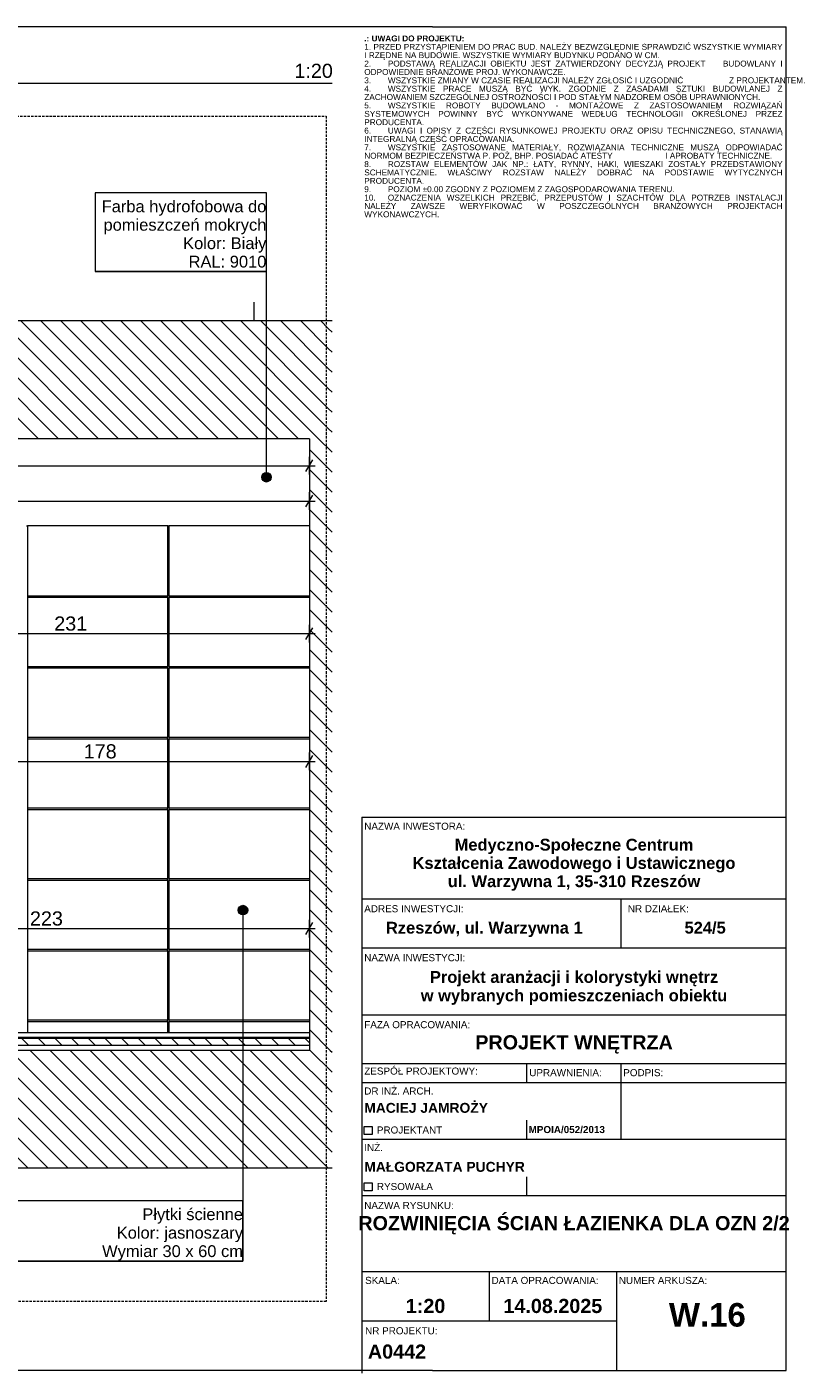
# Model space of a CAD drawing. Extents: x 180 to 5640, y 54 to 2910.
# Tile 7 of 7: x 4030 to 5640, y 54 to 2910. Entities that reach past the tile are written whole.
import ezdxf
from ezdxf.xclip import XClip

# ---------------------------------------------------------------- set-up
doc = ezdxf.new("R2010")
doc.units = 0
doc.header["$MEASUREMENT"] = 0
doc.header["$XCLIPFRAME"] = 0
doc.linetypes.add('Przerywana długa', pattern=[78, 50, -28])
for name, color, linetype in [('300-W Płytki wnętrza', 7, 'Continuous'), ('399-W Wymiary i opisy', 7, 'Continuous'), ('420-K Ściany', 7, 'Continuous'), ('460-K Stropy', 7, 'Continuous'), ('460-K Stropy - wymieniane warstwy', 7, 'Continuous'), ('810-G Ogólne', 7, 'Continuous'), ('820-G Rysunki Obrazki', 7, 'Continuous'), ('840-G Znaczniki ogólne', 7, 'Continuous')]:
    doc.layers.add(name, color=color, linetype=linetype)
doc.styles.add('STYL_AUTOMATYCZNY_1', font='arial.ttf')
doc.styles.add('STYL_AUTOMATYCZNY_2', font='arial.ttf')
doc.styles.add('STYL_AUTOMATYCZNY_3', font='arial.ttf')
doc.styles.add('STYL_AUTOMATYCZNY_4', font='arial.ttf')
pattern_1 = [(135, (8496.308, 776.434), (21.2132, 21.2132), [])]

# ---------------------------------------------------------------- blocks, each defined once
blk = doc.blocks.new('*X3')
at = {"layer": '460-K Stropy - wymieniane warstwy', "linetype": 'Continuous', "lineweight": 0}
blk.add_hatch(color=94, dxfattribs=at).paths.add_polyline_path([(2761.3, 766.4), (2761.3, 763.9), (4628.8, 763.9), (4628.8, 766.4)])
blk = doc.blocks.new('Rysunek_1_2', base_point=(8496.3, 776.4))
at = {"layer": '420-K Ściany', "linetype": 'Continuous', "lineweight": 13}
h = blk.add_hatch(dxfattribs=at)
h.set_pattern_fill('Ściany_istniejące_0002', color=8, style=0, pattern_type=2)
h.set_pattern_definition(pattern_1)
h.paths.add_polyline_path([(4628.8, 2036.4), (4628.8, 738.9), (4677.1, 738.9), (4677.1, 2286.4), (4668.8, 2286.4), (4668.8, 2036.4)])
at = {"layer": '460-K Stropy', "linetype": 'Continuous', "lineweight": 13}
h = blk.add_hatch(dxfattribs=at)
h.set_pattern_fill('Ściany_istniejące_0002', color=8, style=0, pattern_type=2)
h.set_pattern_definition(pattern_1)
h.paths.add_polyline_path([(4668.8, 2286.4), (2761.3, 2286.4), (2761.3, 2036.4), (4668.8, 2036.4)])
h = blk.add_hatch(dxfattribs=at)
h.set_pattern_fill('Ściany_istniejące_0002', color=8, style=0, pattern_type=2)
h.set_pattern_definition(pattern_1)
h.paths.add_polyline_path([(4677.1, 738.9), (2589.1, 738.9), (2589.1, 488.7), (4677.1, 488.7)])
at = {"layer": '460-K Stropy - wymieniane warstwy', "linetype": 'Continuous', "lineweight": 0}
h = blk.add_hatch(dxfattribs=at)
h.set_pattern_fill('Beton_wylewka_0002', color=94, style=0, pattern_type=2)
h.set_pattern_definition([(135, (8496.31, 776.434), (35.35534, 35.35534), [37.5, -12.5]), (135, (8460.953, 776.434), (35.35534, 35.35534), [37.5, -12.5])])
h.paths.add_polyline_path([(2761.3, 748.9), (4628.8, 748.9), (4628.8, 763.9), (2761.3, 763.9)])
at = {"layer": '820-G Rysunki Obrazki', "linetype": 'Continuous', "lineweight": 13}
for points in [[(4527.7, 1954.6), (4528.4, 1950.8), (4530.6, 1947.5), (4533.9, 1945.4), (4537.7, 1944.6), (4541.5, 1945.4), (4544.8, 1947.5), (4546.9, 1950.8), (4547.7, 1954.6), (4546.9, 1958.4), (4544.8, 1961.7), (4541.5, 1963.8), (4537.7, 1964.6), (4533.9, 1963.8), (4530.6, 1961.7), (4528.4, 1958.4)], [(4478.1, 1036.6), (4478.9, 1032.8), (4481, 1029.5), (4484.3, 1027.3), (4488.1, 1026.6), (4491.9, 1027.3), (4495.2, 1029.5), (4497.3, 1032.8), (4498.1, 1036.6), (4497.3, 1040.4), (4495.2, 1043.7), (4491.9, 1045.8), (4488.1, 1046.6), (4484.3, 1045.8), (4481, 1043.7), (4478.9, 1040.4)]]:
    blk.add_hatch(color=154, dxfattribs=at).paths.add_polyline_path(points)
at = {"layer": '300-W Płytki wnętrza', "color": 94, "linetype": 'Continuous', "lineweight": 0, "ltscale": 0.5}
for p, q in [((4028.8, 1851.4), (4030.8, 1851.4)), ((4328.8, 1851.4), (4030.8, 1851.4)), ((4030.8, 1851.4), (4030.8, 1703.4)), ((4328.8, 1851.4), (4330.8, 1851.4)), ((4328.8, 1703.4), (4328.8, 1851.4)), ((4628.8, 1851.4), (4330.8, 1851.4)), ((4330.8, 1851.4), (4330.8, 1703.4)), ((4030.8, 1703.4), (4328.8, 1703.4)), ((4328.8, 1699.4), (4030.8, 1699.4)), ((4030.8, 1699.4), (4030.8, 1553.4)), ((4031.8, 1701.4), (4031.8, 1703.4)), ((4031.8, 1699.4), (4031.8, 1701.4)), ((4327.8, 1701.4), (4327.8, 1703.4)), ((4327.8, 1699.4), (4327.8, 1701.4)), ((4328.8, 1553.4), (4328.8, 1699.4)), ((4330.8, 1703.4), (4628.8, 1703.4)), ((4628.8, 1699.4), (4330.8, 1699.4)), ((4330.8, 1699.4), (4330.8, 1553.4)), ((4331.8, 1701.4), (4331.8, 1703.4)), ((4331.8, 1699.4), (4331.8, 1701.4)), ((4030.8, 1553.4), (4328.8, 1553.4)), ((4328.8, 1549.4), (4030.8, 1549.4)), ((4030.8, 1549.4), (4030.8, 1403.4)), ((4031.8, 1551.4), (4031.8, 1553.4)), ((4031.8, 1549.4), (4031.8, 1551.4)), ((4327.8, 1551.4), (4327.8, 1553.4)), ((4327.8, 1549.4), (4327.8, 1551.4)), ((4328.8, 1403.4), (4328.8, 1549.4)), ((4330.8, 1553.4), (4628.8, 1553.4)), ((4628.8, 1549.4), (4330.8, 1549.4)), ((4330.8, 1549.4), (4330.8, 1403.4)), ((4331.8, 1551.4), (4331.8, 1553.4)), ((4331.8, 1549.4), (4331.8, 1551.4)), ((4030.8, 1403.4), (4328.8, 1403.4)), ((4328.8, 1399.4), (4030.8, 1399.4)), ((4030.8, 1399.4), (4030.8, 1253.4)), ((4031.8, 1401.4), (4031.8, 1403.4)), ((4031.8, 1399.4), (4031.8, 1401.4)), ((4327.8, 1401.4), (4327.8, 1403.4)), ((4327.8, 1399.4), (4327.8, 1401.4)), ((4328.8, 1253.4), (4328.8, 1399.4)), ((4330.8, 1403.4), (4628.8, 1403.4)), ((4628.8, 1399.4), (4330.8, 1399.4)), ((4330.8, 1399.4), (4330.8, 1253.4)), ((4331.8, 1401.4), (4331.8, 1403.4)), ((4331.8, 1399.4), (4331.8, 1401.4)), ((4030.8, 1253.4), (4328.8, 1253.4)), ((4328.8, 1249.4), (4030.8, 1249.4)), ((4030.8, 1249.4), (4030.8, 1103.4)), ((4031.8, 1251.4), (4031.8, 1253.4)), ((4031.8, 1249.4), (4031.8, 1251.4)), ((4327.8, 1251.4), (4327.8, 1253.4)), ((4327.8, 1249.4), (4327.8, 1251.4)), ((4328.8, 1103.4), (4328.8, 1249.4)), ((4330.8, 1253.4), (4628.8, 1253.4)), ((4628.8, 1249.4), (4330.8, 1249.4)), ((4330.8, 1249.4), (4330.8, 1103.4)), ((4331.8, 1251.4), (4331.8, 1253.4)), ((4331.8, 1249.4), (4331.8, 1251.4)), ((4030.8, 1103.4), (4328.8, 1103.4)), ((4328.8, 1099.4), (4030.8, 1099.4)), ((4030.8, 1099.4), (4030.8, 953.4)), ((4031.8, 1101.4), (4031.8, 1103.4)), ((4031.8, 1099.4), (4031.8, 1101.4)), ((4327.8, 1101.4), (4327.8, 1103.4)), ((4327.8, 1099.4), (4327.8, 1101.4)), ((4328.8, 953.4), (4328.8, 1099.4)), ((4330.8, 1103.4), (4628.8, 1103.4)), ((4628.8, 1099.4), (4330.8, 1099.4)), ((4330.8, 1099.4), (4330.8, 953.4)), ((4331.8, 1101.4), (4331.8, 1103.4)), ((4331.8, 1099.4), (4331.8, 1101.4)), ((4030.8, 953.4), (4328.8, 953.4)), ((4328.8, 949.4), (4030.8, 949.4)), ((4030.8, 949.4), (4030.8, 803.4)), ((4031.8, 951.4), (4031.8, 953.4)), ((4031.8, 949.4), (4031.8, 951.4)), ((4327.8, 951.4), (4327.8, 953.4)), ((4327.8, 949.4), (4327.8, 951.4)), ((4328.8, 803.4), (4328.8, 949.4)), ((4330.8, 953.4), (4628.8, 953.4)), ((4628.8, 949.4), (4330.8, 949.4)), ((4330.8, 949.4), (4330.8, 803.4)), ((4331.8, 951.4), (4331.8, 953.4)), ((4331.8, 949.4), (4331.8, 951.4)), ((4030.8, 803.4), (4328.8, 803.4)), ((4031.8, 801.4), (4031.8, 803.4)), ((4031.8, 799.4), (4031.8, 801.4)), ((4327.8, 801.4), (4327.8, 803.4)), ((4327.8, 799.4), (4327.8, 801.4)), ((4330.8, 803.4), (4628.8, 803.4)), ((4331.8, 801.4), (4331.8, 803.4)), ((4331.8, 799.4), (4331.8, 801.4)), ((4328.8, 799.4), (4030.8, 799.4)), ((4030.8, 799.4), (4030.8, 776.4)), ((4328.8, 776.4), (4328.8, 799.4)), ((4628.8, 799.4), (4330.8, 799.4)), ((4330.8, 799.4), (4330.8, 776.4))]:
    blk.add_line(p, q, dxfattribs=at)
at = {"layer": '399-W Wymiary i opisy', "color": 154, "linetype": 'Continuous', "lineweight": 13, "ltscale": 0.5}
for p, q in [((2761.3, 1979.1), (4628.8, 1979.1)), ((4621.6, 1966.6), (4636, 1991.6)), ((4628.8, 1960.4), (4628.8, 1997.9)), ((4628.8, 1979.1), (4641, 1979.1)), ((4621.6, 1891.6), (4636, 1916.6)), ((4628.8, 1885.4), (4628.8, 1922.9)), ((2861, 1904.1), (4628.8, 1904.1)), ((4628.8, 1904.1), (4641, 1904.1)), ((4621.6, 1610.4), (4636, 1635.4)), ((4628.8, 1604.2), (4628.8, 1641.7)), ((3475.1, 1622.9), (4628.8, 1622.9)), ((4628.8, 1622.9), (4641, 1622.9)), ((3740.3, 1351.8), (4628.8, 1351.8)), ((4621.6, 1339.3), (4636, 1364.3)), ((4628.8, 1333), (4628.8, 1370.5)), ((4628.8, 1351.8), (4641, 1351.8)), ((4621.6, 984.8), (4636, 1009.8)), ((4628.8, 978.6), (4628.8, 1016.1)), ((3512.2, 997.3), (4628.8, 997.3)), ((4628.8, 997.3), (4641, 997.3))]:
    blk.add_line(p, q, dxfattribs=at)
at = {"layer": '420-K Ściany', "color": 7, "linetype": 'Continuous', "lineweight": 13, "ltscale": 0.5}
for p, q in [((4511.1, 2326.4), (4511.1, 2286.4)), ((4677.1, 2286.4), (4668.8, 2286.4)), ((4628.8, 2036.4), (4628.8, 776.4)), ((4628.8, 748.9), (4628.8, 738.9))]:
    blk.add_line(p, q, dxfattribs=at)
at = {"layer": '420-K Ściany', "color": 7, "linetype": 'Continuous', "lineweight": 13, "ltscale": 0.5, "flags": 128}
blk.add_lwpolyline([(4628.8, 776.4), (4628.8, 766.4), (4628.8, 763.9), (4628.8, 748.9)], dxfattribs=at)
at = {"layer": '460-K Stropy', "color": 7, "linetype": 'Continuous', "lineweight": 13, "ltscale": 0.5}
for p, q in [((4668.8, 2286.4), (2761.3, 2286.4)), ((4628.8, 2036.4), (2861, 2036.4)), ((4628.8, 738.9), (2761.3, 738.9)), ((4677.1, 488.7), (2589.1, 488.7))]:
    blk.add_line(p, q, dxfattribs=at)
at = {"layer": '460-K Stropy - wymieniane warstwy', "color": 94, "linetype": 'Continuous', "lineweight": 0, "ltscale": 0.5}
for p, q in [((4628.8, 776.4), (2768.8, 776.4)), ((4628.8, 766.4), (2761.3, 766.4)), ((4628.8, 763.9), (2761.3, 763.9)), ((4628.8, 748.9), (2761.3, 748.9))]:
    blk.add_line(p, q, dxfattribs=at)
at = {"layer": '820-G Rysunki Obrazki', "color": 154, "linetype": 'Continuous', "lineweight": 13, "ltscale": 0.5}
for p, q in [((4537.7, 2558.2), (4174.8, 2558.2)), ((4174.8, 2558.2), (4174.8, 2391.1)), ((4537.7, 2391.1), (4537.7, 2558.2)), ((4174.8, 2391.1), (4537.7, 2391.1)), ((4537.7, 2391.1), (4174.8, 2391.1)), ((4537.7, 1964.6), (4537.7, 2391.1)), ((4488.1, 1026.6), (4488.1, 291.6)), ((4488.1, 419.4), (3987.5, 419.4)), ((4488.1, 291.6), (4488.1, 419.4)), ((3987.5, 291.6), (4488.1, 291.6)), ((4488.1, 291.6), (3987.5, 291.6))]:
    blk.add_line(p, q, dxfattribs=at)
for centre in [(4537.7, 1954.6), (4488.1, 1036.6)]:
    blk.add_circle(centre, 10, dxfattribs=at)
at = {"color": 7, "linetype": 'Continuous', "lineweight": 13, "ltscale": 0.5}
blk.add_blockref('*X3', (0, 0), dxfattribs=at)
at = {"layer": '399-W Wymiary i opisy', "color": 154, "linetype": 'Continuous', "lineweight": 13, "char_height": 30, "width": 68.645, "attachment_point": 7, "style": 'STYL_AUTOMATYCZNY_2'}
for s, insert in [('\\A1;{\\pql;\\fArial|b0|i0|c238|p0;\\W1.000000;231}', (4087.7, 1628.9)), ('\\A1;{\\pql;\\fArial|b0|i0|c238|p0;\\W1.000000;178}', (4150.2, 1357.8)), ('\\A1;{\\pql;\\fArial|b0|i0|c238|p0;\\W1.000000;223}', (4036.2, 1003.3))]:
    blk.add_mtext(s, dxfattribs=dict(at, insert=insert))
at = {"layer": '820-G Rysunki Obrazki', "color": 154, "linetype": 'Continuous', "lineweight": 13, "insert": (4537.7, 2399.2), "char_height": 25, "width": 352.887, "attachment_point": 9, "line_spacing_factor": 0.937931, "style": 'STYL_AUTOMATYCZNY_3'}
blk.add_mtext('\\A1;{\\pqr;\\fArial|b0|i0|c238|p0;\\W1.000000;Farba hydrofobowa do pomieszczeń mokrych \\P\\pqr;\\fArial|b0|i0|c238|p0;\\W1.000000;Kolor: Biały\\P\\pqr;\\fArial|b0|i0|c238|p0;\\W1.000000;RAL: 9010}', dxfattribs=at)
at = {"layer": '820-G Rysunki Obrazki', "color": 154, "linetype": 'Continuous', "lineweight": 13, "insert": (4488.1, 292.9), "char_height": 25, "attachment_point": 9, "line_spacing_factor": 0.939087, "style": 'STYL_AUTOMATYCZNY_3'}
blk.add_mtext('\\A1;{\\pqr;\\fArial|b0|i0|c238|p0;\\W1.000000;Płytki ścienne\\P\\pqr;\\fArial|b0|i0|c238|p0;\\W1.000000;Kolor: jasnoszary\\P\\pqr;\\fArial|b0|i0|c238|p0;\\W1.000000;Wymiar 30 x 60 cm}', dxfattribs=at)

msp = doc.modelspace()

# ---------------------------------------------------------------- linework, layer by layer
at = {"layer": '810-G Ogólne', "color": 7, "linetype": 'Continuous', "lineweight": 13, "ltscale": 0.1}
for p, q in [((4890, 2910), (180, 2910)), ((4890, 2910), (5640, 2910)), ((5640, 60), (5640, 2910)), ((4740.3, 1233.4), (4740.3, 270)), ((4740.3, 1233.4), (5640, 1233.4)), ((4740.3, 1060.3), (5640, 1060.3)), ((5290.3, 956.4), (5290.3, 1060.3)), ((4740.3, 956.4), (5640, 956.4)), ((4740.3, 814.3), (5640, 814.3)), ((4740.3, 710.7), (5640, 710.7)), ((5090.3, 670.7), (5090.3, 710.7)), ((5290.3, 670.7), (5290.3, 710.7)), ((4740.3, 670.7), (5640, 670.7)), ((5290.3, 550.7), (5290.3, 670.7)), ((5090.3, 550.7), (5090.3, 590.7)), ((4740.3, 550.7), (5640, 550.7)), ((5090.3, 430.7), (5090.3, 470.7)), ((4740.3, 430.7), (5640, 430.7)), ((4740.3, 270), (5640, 270)), ((4740.3, 270), (4740.3, 60)), ((5010.3, 270), (5010.3, 165)), ((5280.3, 270), (5280.3, 60)), ((4740.3, 165), (5280.3, 165)), ((4640, 60), (180, 60)), ((4890, 60), (4640, 60)), ((4740.3, 60), (4740.3, 54.3)), ((4890, 60), (5640, 60))]:
    msp.add_line(p, q, dxfattribs=at)
at = {"layer": '810-G Ogólne', "color": 7, "linetype": 'Continuous', "lineweight": 13, "ltscale": 0.1, "flags": 128}
for points in [[(4745.3, 577.7), (4762.2, 577.7), (4762.2, 560.7), (4745.3, 560.7)], [(4745.3, 457.7), (4762.2, 457.7), (4762.2, 440.7), (4745.3, 440.7)]]:
    msp.add_lwpolyline(points, close=True, dxfattribs=at)
at = {"layer": '820-G Rysunki Obrazki', "color": 7, "linetype": 'Continuous', "lineweight": 13, "ltscale": 0.1}
msp.add_line((2533.1, 2790.8), (4677.1, 2790.8), dxfattribs=at)
at = {"layer": '840-G Znaczniki ogólne', "color": 8, "linetype": 'Przerywana długa', "lineweight": 13, "ltscale": 0.1}
msp.add_lwpolyline([(2479, 2720.8), (4664.3, 2720.8), (4664.3, 206), (2479, 206)], close=True, dxfattribs=at)

# ---------------------------------------------------------------- block references
at = {"layer": '820-G Rysunki Obrazki', "color": 7, "linetype": 'Continuous', "lineweight": 13, "ltscale": 0.1}
ref = msp.add_blockref('Rysunek_1_2', (8496.3, 776.4), dxfattribs=at)
XClip(ref).set_block_clipping_path([(2533.0658786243, 205.9574740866), (4677.1440228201, 2720.7959230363)])

# ---------------------------------------------------------------- texts
at = {"layer": '810-G Ogólne', "color": 7, "linetype": 'Continuous', "lineweight": 13, "insert": (4745.3, 2891.8), "char_height": 12.5, "width": 884.674, "attachment_point": 1, "line_spacing_factor": 0.852691, "style": 'STYL_AUTOMATYCZNY_1'}
msp.add_mtext('\\A1;{\\pqj;\\fArial|b1|i0|c238|p0;\\W1.000000;.: UWAGI DO PROJEKTU:\\P\\pqj;\\fArial|b0|i0|c238|p0;\\W1.000000;1. PRZED PRZYSTĄPIENIEM DO PRAC BUD. NALEŻY BEZWZGLĘDNIE SPRAWDZIĆ WSZYSTKIE WYMIARY I RZĘDNE NA BUDOWIE. WSZYSTKIE WYMIARY BUDYNKU PODANO W CM.\\P\\pqj;\\fArial|b0|i0|c238|p0;\\W1.000000;2. ^IPODSTAWĄ REALIZACJI OBIEKTU JEST ZATWIERDZONY DECYZJĄ PROJEKT    BUDOWLANY I ODPOWIEDNIE BRANŻOWE PROJ. WYKONAWCZE.\\P\\pqj;\\fArial|b0|i0|c238|p0;\\W1.000000;3.^IWSZYSTKIE ZMIANY W CZASIE REALIZACJI NALEŻY ZGŁOSIĆ I UZGODNIĆ                    Z PROJEKTANTEM.\\P\\pqj;\\fArial|b0|i0|c238|p0;\\W1.000000;4. ^IWSZYSTKIE PRACE MUSZĄ BYĆ WYK. ZGODNIE Z ZASADAMI SZTUKI BUDOWLANEJ Z ZACHOWANIEM SZCZEGÓLNEJ OSTROŻNOŚCI I POD STAŁYM NADZOREM OSÓB UPRAWNIONYCH.\\P\\pqj;\\fArial|b0|i0|c238|p0;\\W1.000000;5. ^IWSZYSTKIE ROBOTY BUDOWLANO - MONTAŻOWE Z ZASTOSOWANIEM ROZWIĄZAŃ SYSTEMOWYCH POWINNY BYĆ WYKONYWANE WEDŁUG TECHNOLOGII OKREŚLONEJ PRZEZ PRODUCENTA.\\P\\pqj;\\fArial|b0|i0|c238|p0;\\W1.000000;6. ^IUWAGI I OPISY Z CZĘŚCI RYSUNKOWEJ PROJEKTU ORAZ OPISU TECHNICZNEGO, STANAWIĄ INTEGRALNĄ CZĘŚĆ OPRACOWANIA.\\P\\pqj;\\fArial|b0|i0|c238|p0;\\W1.000000;7.^IWSZYSTKIE ZASTOSOWANE MATERIAŁY, ROZWIĄZANIA TECHNICZNE MUSZĄ ODPOWIADAĆ NORMOM BEZPIECZEŃSTWA P. POŻ, BHP. POSIADAĆ ATESTY                       I APROBATY TECHNICZNE.\\P\\pqj;\\fArial|b0|i0|c238|p0;\\W1.000000;8.^IROZSTAW ELEMENTÓW JAK NP.: ŁATY, RYNNY, HAKI, WIESZAKI ZOSTAŁY PRZEDSTAWIONY SCHEMATYCZNIE. WŁAŚCIWY ROZSTAW NALEŻY DOBRAĆ NA PODSTAWIE WYTYCZNYCH PRODUCENTA.\\P\\pqj;\\fArial|b0|i0|c238|p0;\\W1.000000;9. ^IPOZIOM ±0.00 ZGODNY Z POZIOMEM Z ZAGOSPODAROWANIA TERENU.\\P\\pqj;\\fArial|b0|i0|c238|p0;\\W1.000000;10.^IOZNACZENIA WSZELKICH PRZEBIĆ, PRZEPUSTÓW I SZACHTÓW DLA POTRZEB INSTALACJI NALEŻY ZAWSZE WERYFIKOWAĆ W POSZCZEGÓLNYCH BRANŻOWYCH PROJEKTACH WYKONAWCZYCH.}', dxfattribs=at)
at = {"layer": '810-G Ogólne', "color": 7, "linetype": 'Continuous', "lineweight": 13}
for s, insert, char_height, attachment_point, style in [('\\A1;{\\pql;\\fArial|b0|i0|c238|p0;\\W1.000000;NAZWA\\fArial|b0|i0|c238|p0;\\W1.000000; INWESTORA\\fArial|b0|i0|c238|p0;\\W1.000000;:}', (4745.3, 1221.8), 15, 1, 'STYL_AUTOMATYCZNY_3'), ('\\A1;{\\pql;\\fArial|b0|i0|c238|p0;\\W1.000000;ADRES INWESTYCJI:}', (4745.3, 1046.9), 15, 1, 'STYL_AUTOMATYCZNY_3'), ('\\A1;{\\pql;\\fArial|b0|i0|c238|p0;\\W1.000000;NR DZIAŁEK:}', (5304.4, 1046.9), 15, 1, 'STYL_AUTOMATYCZNY_3'), ('\\A1;{\\pqc;\\fArial|b1|i0|c238|p0;\\W1.000000;Rzeszów, ul. Warzywna 1}', (4999.9, 1011.6), 25, 2, 'STYL_AUTOMATYCZNY_4'), ('\\A1;{\\pqc;\\fArial|b1|i0|c238|p0;\\W1.000000;524/5}', (5468.3, 1011.6), 25, 2, 'STYL_AUTOMATYCZNY_4'), ('\\A1;{\\pql;\\fArial|b0|i0|c238|p0;\\W1.000000;NAZWA INWESTYCJI:}', (4745.3, 943), 15, 1, 'STYL_AUTOMATYCZNY_3'), ('\\A1;{\\pql;\\fArial|b0|i0|c238|p0;\\W1.000000;FAZA OPRACOWANIA\\fArial|b0|i0|c238|p0;\\W1.000000;:}', (4745.3, 800.9), 15, 1, 'STYL_AUTOMATYCZNY_3'), ('\\A1;{\\pqc;\\fArial|b1|i0|c238|p0;\\W1.000000;PROJEKT WNĘTRZ\\fArial|b1|i0|c238|p0;\\W1.000000;A}', (5190.2, 771), 30, 2, 'STYL_AUTOMATYCZNY_4'), ('\\A1;{\\pql;\\fArial|b0|i0|c238|p0;\\W1.000000;ZESPÓŁ PROJEKTOWY:}', (4745.3, 702.5), 15, 1, 'STYL_AUTOMATYCZNY_3'), ('\\A1;{\\pql;\\fArial|b0|i0|c238|p0;\\W1.000000;UPRAWNIENIA:}', (5095.3, 699.1), 15, 1, 'STYL_AUTOMATYCZNY_3'), ('\\A1;{\\pqc;\\fArial|b0|i0|c238|p0;\\W1.000000;PODPIS:}', (5337.1, 699.1), 15, 2, 'STYL_AUTOMATYCZNY_3'), ('\\A1;{\\pql;\\fArial|b0|i0|c238|p0;\\W1.000000;DR\\fArial|b0|i0|c238|p0;\\W1.000000; INŻ. ARCH.}', (4745.3, 660.2), 15, 1, 'STYL_AUTOMATYCZNY_3'), ('\\A1;{\\pql;\\fArial|b1|i0|c238|p0;\\W1.000000;MACIEJ JAMROŻY}', (4745.3, 627.4), 21, 1, 'STYL_AUTOMATYCZNY_4'), ('\\A1;{\\pql;\\fArial|b0|i0|c238|p0;\\W1.000000;PROJEKTANT}', (4772.1, 577.5), 15, 1, 'STYL_AUTOMATYCZNY_3'), ('\\A1;{\\pqc;\\fArial|b1|i0|c238|p0;\\W1.000000;MPOIA/052/2013}', (5174.8, 578.4), 15, 2, 'STYL_AUTOMATYCZNY_4'), ('\\A1;{\\pql;\\fArial|b0|i0|c238|p0;\\W1.000000;INŻ.}', (4745.3, 540.2), 15, 1, 'STYL_AUTOMATYCZNY_3'), ('\\A1;{\\pql;\\fArial|b1|i0|c238|p0;\\W1.000000;MAŁGORZATA PUCHYR}', (4745.3, 502.3), 21, 1, 'STYL_AUTOMATYCZNY_4'), ('\\A1;{\\pql;\\fArial|b0|i0|c238|p0;\\W1.000000;RYSOWAŁ\\fArial|b0|i0|c238|p0;\\W1.000000;A}', (4772.1, 457.5), 15, 1, 'STYL_AUTOMATYCZNY_3'), ('\\A1;{\\pql;\\fArial|b0|i0|c238|p0;\\W1.000000;NAZWA\\fArial|b0|i0|c238|p0;\\W1.000000; RYSUNKU:}', (4745.3, 417.3), 15, 1, 'STYL_AUTOMATYCZNY_3'), ('\\A1;{\\pqc;\\fArial|b1|i0|c238|p0;\\W1.000000;ROZWINIĘCIA ŚCIAN ŁAZIENKA DLA OZN 2/2}', (5190.2, 387.4), 30, 2, 'STYL_AUTOMATYCZNY_4'), ('\\A1;{\\pql;\\fArial|b0|i0|c238|p0;\\W1.000000;SKALA:}', (4747.1, 258.4), 15, 1, 'STYL_AUTOMATYCZNY_3'), ('\\A1;{\\pql;\\fArial|b0|i0|c238|p0;\\W1.000000;DATA\\fArial|b0|i0|c238|p0;\\W1.000000; OPRACOWANIA\\fArial|b0|i0|c238|p0;\\W1.000000;:}', (5015.3, 258.4), 15, 1, 'STYL_AUTOMATYCZNY_3'), ('\\A1;{\\pql;\\fArial|b0|i0|c238|p0;\\W1.000000;NUMER ARKUSZA:}', (5285.3, 258.4), 15, 1, 'STYL_AUTOMATYCZNY_3'), ('\\A1;{\\pqc;\\fArial|b1|i0|c238|p0;\\W1.000000;1:20}', (4875.3, 211.7), 30, 2, 'STYL_AUTOMATYCZNY_4'), ('\\A1;{\\pqc;\\fArial|b1|i0|c238|p0;\\W1.000000;14.08.2025}', (5145.3, 211.7), 30, 2, 'STYL_AUTOMATYCZNY_4'), ('\\A1;{\\pqc;\\fArial|b1|i0|c238|p0;\\W1.000000;W.16}', (5473, 202.9), 50, 2, 'STYL_AUTOMATYCZNY_4'), ('\\A1;{\\pql;\\fArial|b0|i0|c238|p0;\\W1.000000;NR PROJEKTU\\fArial|b0|i0|c238|p0;\\W1.000000;:}', (4747.1, 151.6), 15, 1, 'STYL_AUTOMATYCZNY_3'), ('\\A1;{\\pqc;\\fArial|b1|i0|c238|p0;\\W1.000000;A0442}', (4814.7, 114.9), 30, 2, 'STYL_AUTOMATYCZNY_4')]:
    msp.add_mtext(s, dxfattribs=dict(at, insert=insert, char_height=char_height, attachment_point=attachment_point, style=style))
at = {"layer": '810-G Ogólne', "color": 7, "linetype": 'Continuous', "lineweight": 13, "char_height": 25, "attachment_point": 2, "style": 'STYL_AUTOMATYCZNY_4'}
for s, insert, line_spacing_factor in [('\\A1;{\\pqc;\\fArial|b1|i0|c238|p0;\\W1.000000;Medyczno-Sp\\fArial|b1|i0|c238|p0;\\W1.000000;o\\fArial|b1|i0|c238|p0;\\W1.000000;łeczne Centrum \\P\\pqc;\\fArial|b1|i0|c238|p0;\\W1.000000;Kształcenia Zawodowego i Ustawicznego\\P\\pqc;\\fArial|b1|i0|c238|p0;\\W1.000000;ul. Warzywna 1, 35-310 Rzeszów}', (5190.2, 1187.7), 0.930743), ('\\A1;{\\pqc;\\fArial|b1|i0|c238|p0;\\W1.000000;Projekt aranżacji i kolorystyki wnętrz\\P\\pqc;\\fArial|b1|i0|c238|p0;\\W1.000000;w wybranych pomieszczeniach obiektu}', (5190.2, 907.1), 0.939821)]:
    msp.add_mtext(s, dxfattribs=dict(at, insert=insert, line_spacing_factor=line_spacing_factor))
at = {"layer": '820-G Rysunki Obrazki', "color": 7, "lineweight": 13, "insert": (4597.1, 2831.9), "char_height": 30, "attachment_point": 1, "style": 'STYL_AUTOMATYCZNY_2'}
msp.add_mtext('\\A1;{\\pql;\\pt0;\\fArial|b0|i0|c238|p0;\\W1.000000;1:20}', dxfattribs=at)

doc.saveas('drawing.dxf')
